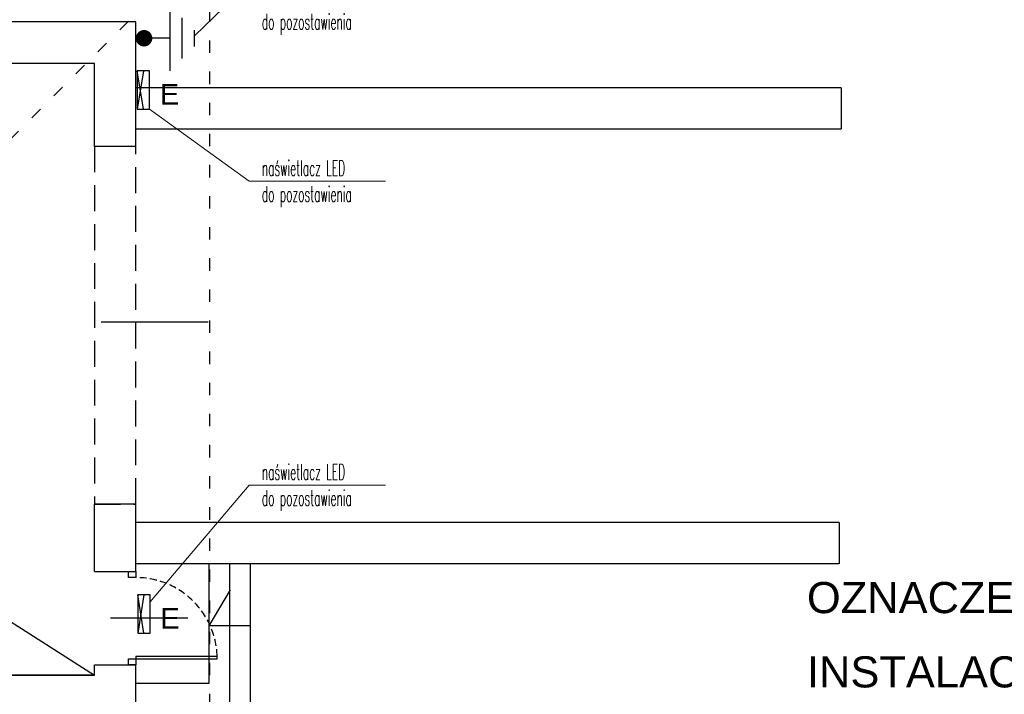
# Model space of a CAD drawing. Header units: millimetres. Extents: x 19325 to 32410, y -4876 to 2807.
# Tile 57 of 72: x 20931 to 21881, y 862 to 1512. Entities that reach past the tile are written whole.
import ezdxf
from ezdxf import colors
from ezdxf.entities.mleader import LeaderData, LeaderLine
from ezdxf.enums import TextEntityAlignment as Align
from ezdxf.math import Vec2, Vec3

# ---------------------------------------------------------------- set-up
doc = ezdxf.new("R2010")
doc.units = ezdxf.units.MM
doc.linetypes.add('ACAD_ISO03W100', pattern=[30, 12, -18])
doc.linetypes.add('DASHED', pattern=[0.75, 0.5, -0.25])
for name, color, linetype, lineweight in [('.WK_WODA_OPIS', 7, 'Continuous', 13), ('2E_INSTA', 40, 'Continuous', 30), ('2E_OSWIETL', 40, 'Continuous', 30), ('AMATECH_OPRAWY AWARYJNE', 4, 'Continuous', 30)]:
    doc.layers.add(name, color=color, linetype=linetype, lineweight=lineweight)
for name, color, linetype in [('A_drzwi', 3, 'Continuous'), ('A_opis stolarki', 3, 'Continuous'), ('A_SC_MUROWANA_DZIAŁOWA', 42, 'Continuous'), ('A_schody', 3, 'Continuous'), ('A_scianazew', 42, 'Continuous')]:
    doc.layers.add(name, color=color, linetype=linetype)
doc.styles.add('dar-styl', font='arial.ttf')
doc.styles.add('Opisowy', font='arial.ttf', dxfattribs={"width": 0.8})
doc.styles.add('PITSIMP8', font='pitsimp8')
doc.styles.add('WYMIARY', font='romans.shx', dxfattribs={"width": 0.7})

# ---------------------------------------------------------------- blocks, each defined once
blk = doc.blocks.new('*U2')
at = {"color": 0}
for p, q in [((0, -6.5), (-88, -6.5)), ((-88, -6.5), (-88, -9.5)), ((0, -9.5), (-88, -9.5)), ((0, -9.5), (0, -6.5))]:
    blk.add_line(p, q, dxfattribs=at)
for points in [[(8, 0), (8, -6.5), (0, -6.5), (0, 0)], [(8, -94.5), (8, -101), (0, -101), (0, -94.5)]]:
    blk.add_lwpolyline(points, close=True, dxfattribs=at)
at = {"color": 0, "linetype": 'DASHED', "ltscale": 15}
blk.add_arc((0, -6.5), 88, 181.9536, 270, dxfattribs=at)
at = {"layer": 'A_opis stolarki'}
blk.add_line((-56.1, -50.5), (27.5, -50.5), dxfattribs=at)
at = {"layer": 'A_opis stolarki', "ltscale": 0.5, "style": 'dar-styl'}
blk.add_attdef('ODPORNOŚĆ_OGNIOWA', text='', height=15, rotation=94.0633, dxfattribs=at).set_placement((-95.9, -56.3), align=Align.TOP_CENTER)
blk.add_attdef('SYMBOL_DRZWI1', text='', height=14, dxfattribs=at).set_placement((-16.8, -50.5), align=Align.BOTTOM_CENTER)
blk.add_attdef('SYMBOL_DRZWI2', text='', height=14, dxfattribs=at).set_placement((-16.8, -53.5), align=Align.TOP_CENTER)
blk = doc.blocks.new('2DEL_506')
for p, q in [((0.5, 1), (-0.5, 1)), ((-0.5, 0.5), (0.5, 1)), ((0.5, 0.5), (-0.5, 1)), ((-0.5, 1), (-0.5, 0)), ((0.5, 0), (0.5, 1)), ((-0.5, 0), (0.5, 0))]:
    blk.add_line(p, q)
at = {"linetype": 'ByBlock', "style": 'PITSIMP8', "flags": 9}
for tag, p in [('RAUM/GRUPPE', (-0.219, 0.589)), ('BEZEICHNUNG', (-0.219, 0.609)), ('POS.NR.G-LV', (-0.219, 0.569)), ('KENNUNG', (-0.219, 0.509)), ('FABRIKAT', (-0.219, 0.549)), ('TYP', (-0.219, 0.529)), ('SPANNUNG/FREQUENZ', (-0.219, 0.309)), ('VOLUMENSTROM', (-0.219, 0.469)), ('DRUCK/-STUFE', (-0.219, 0.449)), ('TEMPERATUR', (-0.219, 0.369)), ('ANSCHLUSS', (-0.219, 0.429)), ('SCHUTZART', (-0.219, 0.329)), ('DREHZAHL', (-0.219, 0.349)), ('LEISTUNG', (-0.219, 0.489)), ('GROESSE', (-0.219, 0.409)), ('GEWICHT', (-0.219, 0.289)), ('FREI', (-0.219, 0.269)), ('DN', (-0.219, 0.389)), ('FREI', (-0.219, 0.249)), ('FREI', (-0.219, 0.229))]:
    blk.add_attdef(tag, text='', height=0.01, dxfattribs=at).set_placement(p, align=Align.MIDDLE)
blk = doc.blocks.new('2DEL_406')
for p, q in [((0, 0), (0, 1.007)), ((-1.25, 0), (1.25, 0)), ((-0.783, -0.467), (0.783, -0.467)), ((-0.315, -0.935), (0.315, -0.935))]:
    blk.add_line(p, q)
at = {"color": 0, "const_width": 0.319}
blk.add_lwpolyline([(-0.159, 1.007, 1), (0.159, 1.007, 1)], format="xyb", close=True, dxfattribs=at)
at = {"linetype": 'ByBlock', "style": 'PITSIMP8', "flags": 9}
for tag, p in [('VOLUMENSTROM', (0.514, 0.501)), ('DRUCK/-STUFE', (0.514, 0.481)), ('RAUM/GRUPPE', (0.514, 0.621)), ('BEZEICHNUNG', (0.514, 0.641)), ('TEMPERATUR', (0.514, 0.401)), ('POS.NR.G-LV', (0.514, 0.601)), ('ANSCHLUSS', (0.514, 0.461)), ('DREHZAHL', (0.514, 0.381)), ('KENNUNG', (0.514, 0.541)), ('LEISTUNG', (0.514, 0.521)), ('FABRIKAT', (0.514, 0.581)), ('GROESSE', (0.514, 0.441)), ('TYP', (0.514, 0.561)), ('DN', (0.514, 0.421)), ('SPANNUNG/FREQUENZ', (0.514, 0.341)), ('SCHUTZART', (0.514, 0.361)), ('GEWICHT', (0.514, 0.321)), ('FREI', (0.514, 0.301)), ('FREI', (0.514, 0.281)), ('FREI', (0.514, 0.261))]:
    blk.add_attdef(tag, text='', height=0.01, dxfattribs=at).set_placement(p, align=Align.MIDDLE)
blk = doc.blocks.new('_None')

msp = doc.modelspace()

# ---------------------------------------------------------------- linework, layer by layer
at = {"linetype": 'DASHED', "ltscale": 50}
msp.add_lwpolyline([(21043.62, 1390.06), (21003.62, 1390.06), (21003.62, 1045.06), (21043.62, 1045.06)], close=True, dxfattribs=at)
at = {"layer": 'A_opis stolarki'}
msp.add_line((21113.35, 1220.56, 0.06), (21010.18, 1220.68, -0.06), dxfattribs=at)
at = {"layer": 'A_SC_MUROWANA_DZIAŁOWA', "linetype": 'ACAD_ISO03W100'}
msp.add_line((20518.62, 993.39), (21114.98, 1589.24), dxfattribs=at)
at = {"layer": 'A_SC_MUROWANA_DZIAŁOWA'}
for p, q in [((20078.62, 1470.06), (21003.62, 880.06)), ((21003.62, 880.06), (20333.62, 880.06))]:
    msp.add_line(p, q, dxfattribs=at)
at = {"layer": 'A_SC_MUROWANA_DZIAŁOWA', "linetype": 'ACAD_ISO03W100'}
msp.add_lwpolyline([(19967.66, -229.88), (21114.98, -229.88), (21114.98, 1589.24), (19967.66, 1589.24)], close=True, dxfattribs=at)
at = {"layer": 'A_SC_MUROWANA_DZIAŁOWA'}
for points in [[(21003.62, 980.06), (21043.62, 980.06)], [(21003.62, 890.06), (21043.62, 890.06)], [(20518.62, 880.06), (21003.62, 880.06)]]:
    msp.add_lwpolyline(points, dxfattribs=at)
at = {"layer": 'A_schody'}
for p, q in [((21723.87, 1446.52), (21043.62, 1446.52)), ((21723.87, 1446.52), (21723.87, 1406.52)), ((21723.68, 1406.52), (21043.62, 1406.52)), ((21721.88, 1027.52), (21043.62, 1027.52)), ((21721.88, 1027.52), (21043.62, 1027.52)), ((21721.88, 1027.52), (21721.88, 987.52)), ((21721.7, 987.52), (21043.62, 987.52)), ((21114.11, 972.52), (21114.11, 987.52)), ((21134.11, 852.52), (21134.11, 987.52)), ((21154.11, 832.52), (21154.11, 987.52)), ((21114.11, 872.52), (21114.11, 972.52)), ((21114.11, 927.81), (21134.72, 962.41)), ((21154.11, 927.81), (21114.11, 927.81)), ((21044.11, 872.52), (21114.11, 872.52))]:
    msp.add_line(p, q, dxfattribs=at)
at = {"layer": 'A_scianazew'}
for p, q in [((21043.62, 1510.06), (20903.62, 1510.06)), ((21043.62, 1390.06), (21043.62, 1510.06)), ((21003.62, 1470.06), (20903.62, 1470.06)), ((21003.62, 1390.06), (21003.62, 1470.06)), ((21043.62, 1390.06), (21003.62, 1390.06)), ((21003.62, 980.06), (21003.62, 1045.06)), ((21043.62, 1045.06), (21003.62, 1045.06)), ((21043.62, 980.06), (21043.62, 1045.06)), ((21003.62, 880.06), (21003.62, 890.06)), ((21043.62, 705.06), (21043.62, 890.06))]:
    msp.add_line(p, q, dxfattribs=at)

# ---------------------------------------------------------------- block references
at = {"layer": '2E_INSTA', "xscale": 25, "yscale": 25, "zscale": 25, "rotation": 90}
msp.add_blockref('2DEL_406', (21076.59, 1494.29), dxfattribs=at)
at = {"layer": '2E_OSWIETL', "xscale": 37, "yscale": 12, "zscale": 37, "rotation": 90}
for p in [(21056.74, 1444.4, 0.26), (21057.25, 939.17, 0.26)]:
    msp.add_blockref('2DEL_506', p, dxfattribs=at)
at = {"layer": 'A_drzwi', "xscale": 0.8910891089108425, "yscale": 0.8910891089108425, "zscale": 0.8910891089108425, "rotation": 180}
msp.add_blockref('*U2', (21043.62, 890.06), dxfattribs=at)

# ---------------------------------------------------------------- texts
at = {"style": 'dar-styl'}
for s, p in [('OZNACZENIA:', (21690.86, 940, -0.39)), ('INSTALACJE ELEKTRYCZNE:', (21690.86, 868.37, -0.39))]:
    msp.add_text(s, height=30, dxfattribs=at).set_placement(p)
at = {"layer": 'AMATECH_OPRAWY AWARYJNE', "linetype": 'ByBlock', "style": 'Opisowy'}
for p in [(21066.68, 1430.25, 0.52), (21067.19, 925.02, 0.52)]:
    msp.add_text('E', height=20, dxfattribs=at).set_placement(p)

# ---------------------------------------------------------------- next in the draw order: leaders
at = {"layer": '.WK_WODA_OPIS'}
ml = msp.add_multileader_mtext('Standard', dxfattribs=at)
ml.set_content('{\\W0.5;przewód odprowadzający\\Pinst. odgromowej i ZK\\Pdo pozostawienia}', color=256, style='WYMIARY')
ml.set_leader_properties(linetype='ByLayer', lineweight=-1)
ml.set_arrow_properties(name='NONE')
ml.build(insert=Vec2(0, 0))
ml.multileader.update_dxf_attribs({"text_left_attachment_type": 6, "text_right_attachment_type": 6, "text_top_attachment_type": 0, "text_bottom_attachment_type": 0, "dogleg_length": 86.36, "arrow_head_size": 5})
ctx = ml.context
ctx.base_point, ctx.char_height, ctx.arrow_head_size, ctx.landing_gap_size, ctx.plane_origin = Vec3(21163.69, 1547.71), 15, 5, 1.25, Vec3(-855150.83, 6524086.88)
ctx.left_attachment, ctx.right_attachment = 6, 6
notes = []
notes.append((ctx, [(1, (1, 1, 0), (21152.89, 1547.71), (1, 0), 10.8, [(0, [(21099.96, 1496.72)], 256, [])])]))
ctx.mtext.insert, ctx.mtext.line_spacing_style = Vec3(21164.94, 1567.71), 2
ctx.mtext.has_bg_fill, ctx.mtext.bg_color, ctx.mtext.bg_scale_factor, ctx.mtext.bg_transparency, ctx.mtext.use_window_bg_color = 1, -1027028792, 1.5, 0, 1
ml = msp.add_multileader_mtext('Standard', dxfattribs=at)
ml.set_content('{\\W0.5;naświetlacz LED\\Pdo pozostawienia}', color=256, style='WYMIARY')
ml.set_leader_properties(linetype='ByLayer', lineweight=-1)
ml.set_arrow_properties(name='NONE')
ml.build(insert=Vec2(0, 0))
ml.multileader.update_dxf_attribs({"text_left_attachment_type": 6, "text_right_attachment_type": 6, "text_top_attachment_type": 0, "text_bottom_attachment_type": 0, "dogleg_length": 86.36, "arrow_head_size": 5})
ctx = ml.context
ctx.base_point, ctx.char_height, ctx.arrow_head_size, ctx.landing_gap_size, ctx.plane_origin = Vec3(21163.69, 1063.55), 15, 5, 1.25, Vec3(-855150.83, 6523602.71)
ctx.left_attachment, ctx.right_attachment = 6, 6
notes.append((ctx, [(1, (1, 1, 0), (21152.89, 1063.55), (1, 0), 10.8, [(0, [(21057.25, 950.83)], 256, [])])]))
ctx.mtext.insert, ctx.mtext.line_spacing_style = Vec3(21164.94, 1083.55), 2
ctx.mtext.has_bg_fill, ctx.mtext.bg_color, ctx.mtext.bg_scale_factor, ctx.mtext.bg_transparency, ctx.mtext.use_window_bg_color = 1, -1027028792, 1.5, 0, 1
for ctx, leaders in notes:
    for number, flags, end, landing, length, lines in leaders:
        leader = LeaderData()
        leader.index, (leader.has_last_leader_line, leader.has_dogleg_vector, leader.attachment_direction) = number, flags
        leader.last_leader_point, leader.dogleg_vector, leader.dogleg_length = Vec3(end), Vec3(landing), length
        for number, points, colour, breaks in lines:
            line = LeaderLine()
            line.index, line.vertices, line.color, line.breaks = number, Vec3.list(points), colors.encode_raw_color(colour), breaks
            leader.lines.append(line)
        ctx.leaders.append(leader)

# ---------------------------------------------------------------- next in the draw order: leaders
ml = msp.add_multileader_mtext('Standard', dxfattribs=at)
ml.set_content('{\\W0.5;naświetlacz LED\\Pdo pozostawienia}', color=256, style='WYMIARY')
ml.set_leader_properties(linetype='ByLayer', lineweight=-1)
ml.set_arrow_properties(name='NONE')
ml.build(insert=Vec2(0, 0))
ml.multileader.update_dxf_attribs({"text_left_attachment_type": 6, "text_right_attachment_type": 6, "text_top_attachment_type": 0, "text_bottom_attachment_type": 0, "dogleg_length": 86.36, "arrow_head_size": 5})
ctx = ml.context
ctx.base_point, ctx.char_height, ctx.arrow_head_size, ctx.landing_gap_size, ctx.plane_origin = Vec3(21163.69, 1356.57), 15, 5, 1.25, Vec3(-855150.83, 6523895.74)
ctx.left_attachment, ctx.right_attachment = 6, 6
notes = []
notes.append((ctx, [(1, (1, 1, 0), (21152.89, 1356.57), (1, 0), 10.8, [(0, [(21056.74, 1425.9)], 256, [])])]))
ctx.mtext.insert, ctx.mtext.line_spacing_style = Vec3(21164.94, 1376.57), 2
ctx.mtext.has_bg_fill, ctx.mtext.bg_color, ctx.mtext.bg_scale_factor, ctx.mtext.bg_transparency, ctx.mtext.use_window_bg_color = 1, -1027028792, 1.5, 0, 1
for ctx, leaders in notes:
    for number, flags, end, landing, length, lines in leaders:
        leader = LeaderData()
        leader.index, (leader.has_last_leader_line, leader.has_dogleg_vector, leader.attachment_direction) = number, flags
        leader.last_leader_point, leader.dogleg_vector, leader.dogleg_length = Vec3(end), Vec3(landing), length
        for number, points, colour, breaks in lines:
            line = LeaderLine()
            line.index, line.vertices, line.color, line.breaks = number, Vec3.list(points), colors.encode_raw_color(colour), breaks
            leader.lines.append(line)
        ctx.leaders.append(leader)

doc.saveas('drawing.dxf')
